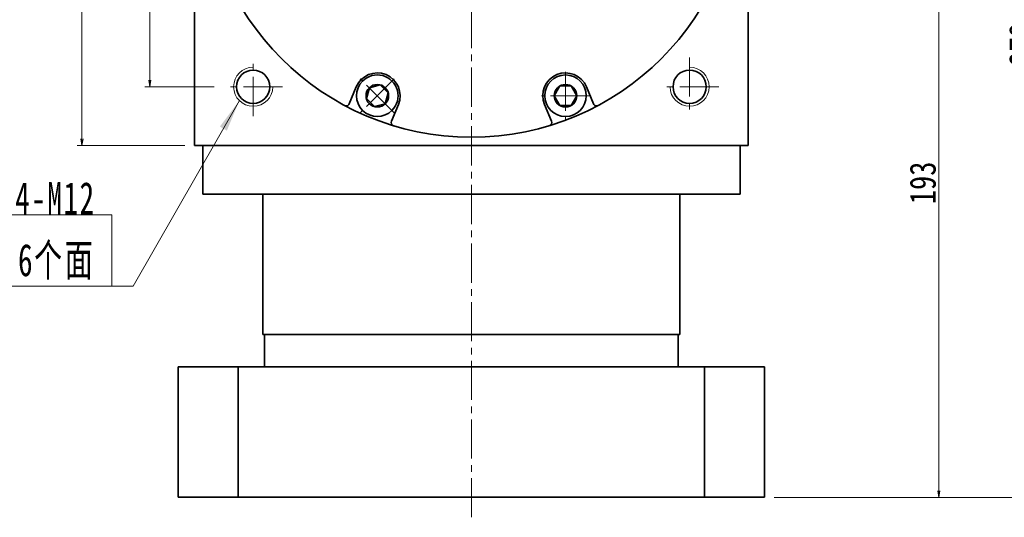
# Model space of a CAD drawing. Header units: millimetres. Extents: x -6 to 1156, y 0 to 776.
# Tile 4 of 6: x 551 to 853, y 391 to 544. Entities that reach past the tile are written whole.
import ezdxf

# ---------------------------------------------------------------- set-up
doc = ezdxf.new("R2010")
doc.units = ezdxf.units.MM
doc.linetypes.add('点画线', pattern=[18, 12, -2, 2, -2])
for name, color, linetype, lineweight in [('中心线层', 1, '点画线', 18), ('尺寸线层', 3, 'Continuous', 18), ('粗实线层', 7, 'Continuous', 35)]:
    doc.layers.add(name, color=color, linetype=linetype, lineweight=lineweight)
doc.styles.add('宋体', font='txt', dxfattribs={"width": 0.8})
doc.styles.add('标准', font='txt', dxfattribs={"width": 0.667})
doc.dimstyles.new('A水平标注$0', dxfattribs={"dimtxt": 3.5, "dimasz": 2, "dimexe": 1.5, "dimexo": 3, "dimgap": 1.1, "dimtad": 1, "dimtoh": 1, "dimdec": 4, "dimdsep": 46, "dimtxsty": '宋体', "dimblk": 'OPEN', "dimcen": 3, "dimclrd": 3, "dimclre": 3, "dimclrt": 6, "dimadec": 0, "dimazin": 0, "dimtm": 1e-09, "dimtfac": 1, "dimtdec": 4, "dimtix": 1, "dimtmove": 0, "dimatfit": 3, "dimldrblk": 'OPEN', "dimfxl": 0, "dimlwd": 13, "dimlwe": 13, "dimarcsym": 0})

# ---------------------------------------------------------------- blocks, each defined once
blk = doc.blocks.new('_Open')
at = {"color": 0, "linetype": 'ByBlock', "lineweight": -2}
for p, q in [((-1, 0.17), (0, 0)), ((-1, -0.17), (0, 0)), ((0, 0), (-1, 0))]:
    blk.add_line(p, q, dxfattribs=at)
blk = doc.blocks.new('*D37')
at = {"layer": 'Defpoints', "color": 0}
for p in [(774.78, 675.46), (779.78, 397.46), (863.82, 397.46)]:
    blk.add_point(p, dxfattribs=at)
at = {"layer": '尺寸线层', "color": 3, "lineweight": 13}
for p, q in [((777.78, 675.46), (865.32, 675.46)), ((863.82, 673.46), (863.82, 399.46)), ((782.78, 397.46), (865.32, 397.46))]:
    blk.add_line(p, q, dxfattribs=at)
at = {"layer": '尺寸线层', "color": 3, "lineweight": 13, "xscale": 2, "yscale": 2, "zscale": 2}
for p, rotation in [((863.82, 675.46), 90), ((863.82, 397.46), 270)]:
    blk.add_blockref('_Open', p, dxfattribs=dict(at, rotation=rotation))
at = {"layer": '尺寸线层', "color": 6, "insert": (858.91, 536.46), "char_height": 8, "attachment_point": 5, "rotation": 90, "style": '宋体'}
blk.add_mtext('278', dxfattribs=at)
blk = doc.blocks.new('*D38')
at = {"layer": 'Defpoints', "color": 0}
for p in [(777.78, 590.46), (779.78, 397.46), (833.32, 397.46)]:
    blk.add_point(p, dxfattribs=at)
at = {"layer": '尺寸线层', "color": 3, "lineweight": 13}
for p, q in [((780.78, 590.46), (834.82, 590.46)), ((833.32, 588.46), (833.32, 399.46)), ((782.78, 397.46), (834.82, 397.46))]:
    blk.add_line(p, q, dxfattribs=at)
at = {"layer": '尺寸线层', "color": 3, "lineweight": 13, "xscale": 2, "yscale": 2, "zscale": 2}
for p, rotation in [((833.32, 590.46), 90), ((833.32, 397.46), 270)]:
    blk.add_blockref('_Open', p, dxfattribs=dict(at, rotation=rotation))
at = {"layer": '尺寸线层', "color": 6, "insert": (828.41, 493.96), "char_height": 8, "attachment_point": 5, "rotation": 90, "style": '宋体'}
blk.add_mtext('193', dxfattribs=at)
blk = doc.blocks.new('*D42')
at = {"layer": 'Defpoints', "color": 0}
for p in [(601.78, 590.46), (591.06, 523.46), (613.78, 523.46)]:
    blk.add_point(p, dxfattribs=at)
at = {"layer": '尺寸线层', "color": 3, "lineweight": 13}
for p, q in [((598.78, 590.46), (589.56, 590.46)), ((591.06, 588.46), (591.06, 525.46)), ((610.78, 523.46), (589.56, 523.46))]:
    blk.add_line(p, q, dxfattribs=at)
at = {"layer": '尺寸线层', "color": 3, "lineweight": 13, "xscale": 2, "yscale": 2, "zscale": 2}
for p, rotation in [((591.06, 590.46), 90), ((591.06, 523.46), 270)]:
    blk.add_blockref('_Open', p, dxfattribs=dict(at, rotation=rotation))
at = {"layer": '尺寸线层', "color": 6, "insert": (586.15, 556.96), "char_height": 8, "attachment_point": 5, "rotation": 90, "style": '宋体'}
blk.add_mtext('67', dxfattribs=at)
blk = doc.blocks.new('*D43')
at = {"layer": 'Defpoints', "color": 0}
for p in [(604.78, 675.46), (570.19, 505.46), (604.78, 505.46)]:
    blk.add_point(p, dxfattribs=at)
at = {"layer": '尺寸线层', "color": 3, "lineweight": 13}
for p, q in [((601.78, 675.46), (568.69, 675.46)), ((570.19, 673.46), (570.19, 507.46)), ((601.78, 505.46), (568.69, 505.46))]:
    blk.add_line(p, q, dxfattribs=at)
at = {"layer": '尺寸线层', "color": 3, "lineweight": 13, "xscale": 2, "yscale": 2, "zscale": 2}
for p, rotation in [((570.19, 675.46), 90), ((570.19, 505.46), 270)]:
    blk.add_blockref('_Open', p, dxfattribs=dict(at, rotation=rotation))
at = {"layer": '尺寸线层', "color": 6, "insert": (565.28, 590.46), "char_height": 8, "attachment_point": 5, "rotation": 90, "style": '宋体'}
blk.add_mtext('170', dxfattribs=at)
blk = doc.blocks.new('*X13')
at = {"layer": '尺寸线层', "linetype": 'Continuous'}
blk.add_hatch(color=0, dxfattribs=at).paths.add_polyline_path([(39.19, 56.94), (35.35, 47.73), (33.2, 48.96)], flags=0)
at = {"layer": '尺寸线层', "color": 0, "linetype": 'Continuous'}
blk.add_line((39.19, 56.94), (6.6, 0), dxfattribs=at)
at = {"layer": '尺寸线层', "color": 0}
for p, q in [((0, 21.9), (-32.12, 21.9)), ((0, 0), (0, 21.9)), ((0, 0), (-32.12, 0)), ((6.6, 0), (0, 0))]:
    blk.add_line(p, q, dxfattribs=at)
at = {"layer": '尺寸线层', "color": 0, "insert": (-4.95, 1.98), "char_height": 9.9, "width": 54.3323, "attachment_point": 9, "line_spacing_factor": 1.15057, "style": '标准'}
blk.add_mtext('\\T1.1;4-M12\\P6个面', dxfattribs=at)
blk = doc.blocks.new('*X12')
at = {"layer": '中心线层', "linetype": '点画线', "lineweight": 18}
for p, q in [((0, -7.37), (0, 7.37)), ((-7.37, 0), (7.37, 0))]:
    blk.add_line(p, q, dxfattribs=at)
at = {"layer": '粗实线层'}
for p, q in [((-3.46, 0), (-1.73, 3)), ((-3.46, 0), (-1.73, -3)), ((-1.73, 3), (1.73, 3)), ((3.46, 0), (1.73, 3)), ((3.46, 0), (1.73, 3)), ((3.46, 0), (1.73, -3)), ((-1.73, -3), (1.73, -3))]:
    blk.add_line(p, q, dxfattribs=at)
blk.add_circle((0, 0), 3.46, dxfattribs=at)
for start, end in [(0, 180), (180, 360)]:
    blk.add_arc((0, 0), 6.37, start, end, dxfattribs=at)

msp = doc.modelspace()

# ---------------------------------------------------------------- linework, layer by layer
at = {"layer": '中心线层'}
for p, q in [((689.78362, 391.33481), (689.78362, 678.46173)), ((622.78362, 514.46173), (622.78362, 532.46173)), ((756.78362, 532.46173), (756.78362, 514.46173)), ((631.78362, 523.46173), (613.78362, 523.46173)), ((765.78362, 523.46173), (747.78362, 523.46173))]:
    msp.add_line(p, q, dxfattribs=at)
at = {"layer": '粗实线层'}
for p, q in [((604.78362, 505.46173), (604.78362, 675.46173)), ((774.78362, 505.46173), (774.78362, 675.46173)), ((607.28362, 505.46173), (607.28362, 490.46173)), ((772.28362, 505.46173), (772.28362, 490.46173)), ((607.28362, 490.46173), (772.28362, 490.46173)), ((625.78362, 447.46173), (625.78362, 490.46173)), ((753.78362, 447.46173), (753.78362, 490.46173)), ((625.78362, 447.46173), (753.78362, 447.46173)), ((626.28362, 437.46173), (626.28362, 447.46173)), ((753.28362, 437.46173), (753.28362, 447.46173)), ((599.78362, 437.46173), (779.78362, 437.46173)), ((599.78362, 437.46173), (599.78362, 397.46173)), ((618.19451, 397.46173), (618.19451, 437.46173)), ((626.28362, 437.46173), (753.28362, 437.46173)), ((761.37272, 397.46173), (761.37272, 437.46173)), ((779.78362, 397.46173), (779.78362, 437.46173)), ((599.78362, 397.46173), (779.78362, 397.46173))]:
    msp.add_line(p, q, dxfattribs=at)
msp.add_lwpolyline([(774.78362, 505.46173), (604.78362, 505.46173)], dxfattribs=at)
for centre, radius in [((689.78362, 590.46173), 82.5), ((622.78362, 523.46173), 5.1), ((756.78362, 523.46173), 5.1)]:
    msp.add_circle(centre, radius, dxfattribs=at)
at = {"layer": '粗实线层', "lineweight": 18}
for centre, start, end in [((622.78362, 523.46173), 90, 360), ((756.78362, 523.46173), 180, 90)]:
    msp.add_arc(centre, 6, start, end, dxfattribs=at)
at = {"layer": '粗实线层'}
for centre, start, end in [((651.3545, 518.59064), 241.8667522, 337.5000219), ((728.21274, 518.59064), 202.4999781, 298.1332478)]:
    msp.add_arc(centre, 1, start, end, dxfattribs=at)

# ---------------------------------------------------------------- block references
at = {"layer": '尺寸线层'}
msp.add_blockref('*X13', (579.35087, 462.27943), dxfattribs=at)

# ---------------------------------------------------------------- dimensions: what is measured, and where the dimension line sits
for base, p1, p2, picture, middle in [((570.19221, 505.46173), (604.78362, 675.46173), (604.78362, 505.46173), '*D43', (565.28159, 590.46173)), ((863.81607, 397.46173), (774.78362, 675.46173), (779.78362, 397.46173), '*D37', (858.90546, 536.46173)), ((591.05966, 523.46173), (601.78362, 590.46173), (613.78362, 523.46173), '*D42', (586.14905, 556.96173)), ((833.32407, 397.46173), (777.78362, 590.46173), (779.78362, 397.46173), '*D38', (828.41346, 493.96173))]:
    dim = msp.add_linear_dim(base=base, p1=p1, p2=p2, angle=270, dimstyle='A水平标注$0', override={"dimtxt": 8, "dimgap": 1, "dimblk": 'Open', "dimtfill": 1, "dimtfillclr": 256}, dxfattribs=at)
    dim.commit()
    dim.dimension.update_dxf_attribs({"geometry": picture, "text_midpoint": middle})

# ---------------------------------------------------------------- next in the draw order: wipeouts: each hides what was drawn before it
for points in [[(656.39029, 525.20956), (656.36644, 525.18558), (656.34272, 525.16148), (656.31913, 525.13726), (656.29567, 525.11291), (656.27233, 525.08843), (656.24913, 525.06383), (656.22606, 525.03911), (656.20312, 525.01427), (656.18032, 524.9893), (656.15764, 524.96421), (656.1351, 524.93901), (656.1127, 524.91368), (656.09043, 524.88824), (656.06829, 524.86267), (656.04629, 524.83699), (656.02443, 524.8112), (656.0027, 524.78529), (655.98111, 524.75926), (655.95967, 524.73312), (655.93836, 524.70686), (655.91719, 524.6805), (655.89616, 524.65402), (655.87527, 524.62742), (655.85452, 524.60072), (655.83392, 524.57391), (655.81345, 524.54699), (655.79313, 524.51996), (655.77296, 524.49282), (655.75293, 524.46558), (655.73304, 524.43823), (655.73304, 524.43823), (655.56336, 524.19153), (655.40546, 523.93711), (655.2597, 523.67555), (655.12641, 523.40743), (655.00587, 523.13334), (654.89836, 522.85387), (654.80411, 522.56967), (654.72333, 522.28134), (654.6562, 521.98953), (654.60287, 521.69489), (654.56345, 521.39807), (654.53804, 521.09972), (654.52668, 520.80051), (654.52941, 520.50109), (654.54622, 520.20214), (654.57707, 519.9043), (654.62189, 519.60825), (654.68059, 519.31463), (654.75303, 519.0241), (654.83905, 518.73729), (654.93847, 518.45485), (655.05106, 518.1774), (655.17658, 517.90554), (655.31474, 517.6399), (655.46524, 517.38104), (655.62775, 517.12955), (655.80191, 516.88598), (655.98733, 516.65087), (656.1836, 516.42474), (656.39029, 516.20809), (656.39029, 516.20809), (656.60694, 516.0014), (656.83307, 515.80513), (657.06818, 515.61971), (657.31175, 515.44555), (657.56324, 515.28304), (657.82209, 515.13254), (658.08774, 514.99438), (658.35959, 514.86886), (658.63705, 514.75627), (658.91949, 514.65686), (659.2063, 514.57083), (659.49683, 514.49839), (659.79045, 514.43969), (660.0865, 514.39487), (660.38434, 514.36402), (660.68329, 514.34721), (660.98271, 514.34448), (661.28192, 514.35584), (661.58027, 514.38125), (661.87709, 514.42067), (662.17173, 514.474), (662.46354, 514.54113), (662.75187, 514.62191), (663.03607, 514.71616), (663.31553, 514.82367), (663.58963, 514.94421), (663.85775, 515.07751), (664.11931, 515.22326), (664.37372, 515.38116), (664.62043, 515.55084), (664.62043, 515.55084), (664.64778, 515.57073), (664.67502, 515.59076), (664.70216, 515.61094), (664.72919, 515.63125), (664.75611, 515.65172), (664.78292, 515.67232), (664.80962, 515.69307), (664.83621, 515.71396), (664.86269, 515.73499), (664.88906, 515.75616), (664.91532, 515.77747), (664.94146, 515.79892), (664.96748, 515.8205), (664.9934, 515.84223), (665.01919, 515.86409), (665.04487, 515.88609), (665.07044, 515.90823), (665.09588, 515.9305), (665.12121, 515.9529), (665.14641, 515.97544), (665.1715, 515.99812), (665.19646, 516.02092), (665.22131, 516.04386), (665.24603, 516.06693), (665.27063, 516.09014), (665.2951, 516.11347), (665.31945, 516.13693), (665.34368, 516.16052), (665.36778, 516.18424), (665.39176, 516.20809), (665.39176, 516.20809), (665.62114, 516.44981), (665.83755, 516.7032), (666.04041, 516.96757), (666.22916, 517.24219), (666.40327, 517.52632), (666.56228, 517.81917), (666.70574, 518.11994), (666.83326, 518.42781), (666.9445, 518.74193), (667.03914, 519.06144), (667.11693, 519.38546), (667.17766, 519.71312), (667.22115, 520.0435), (667.2473, 520.3757), (667.25602, 520.70882), (667.2473, 521.04194), (667.22115, 521.37415), (667.17766, 521.70453), (667.11693, 522.03218), (667.03914, 522.3562), (666.9445, 522.67571), (666.83326, 522.98983), (666.70574, 523.2977), (666.56228, 523.59847), (666.40327, 523.89132), (666.22916, 524.17545), (666.04041, 524.45007), (665.83755, 524.71445), (665.62114, 524.96784), (665.39176, 525.20956), (665.39176, 525.20956), (665.15004, 525.43894), (664.89664, 525.65536), (664.63227, 525.85821), (664.35765, 526.04696), (664.07352, 526.22107), (663.78067, 526.38008), (663.4799, 526.52354), (663.17203, 526.65106), (662.85791, 526.7623), (662.5384, 526.85694), (662.21438, 526.93473), (661.88673, 526.99546), (661.55634, 527.03895), (661.22414, 527.0651), (660.89102, 527.07382), (660.5579, 527.0651), (660.2257, 527.03895), (659.89532, 526.99546), (659.56766, 526.93473), (659.24364, 526.85694), (658.92413, 526.7623), (658.61001, 526.65106), (658.30214, 526.52354), (658.00137, 526.38008), (657.70852, 526.22107), (657.42439, 526.04696), (657.14977, 525.85821), (656.8854, 525.65536), (656.632, 525.43894)], [(712.31122, 520.70882), (712.31131, 520.67501), (712.31158, 520.64119), (712.31203, 520.60738), (712.31266, 520.57357), (712.31346, 520.53977), (712.31445, 520.50597), (712.31562, 520.47217), (712.31697, 520.43839), (712.31849, 520.40461), (712.3202, 520.37083), (712.32208, 520.33707), (712.32415, 520.30332), (712.32639, 520.26958), (712.32882, 520.23585), (712.33142, 520.20214), (712.3342, 520.16844), (712.33716, 520.13475), (712.3403, 520.10109), (712.34362, 520.06743), (712.34711, 520.0338), (712.35079, 520.00019), (712.35464, 519.96659), (712.35868, 519.93302), (712.36289, 519.89947), (712.36727, 519.86594), (712.37184, 519.83243), (712.37659, 519.79895), (712.38151, 519.7655), (712.38661, 519.73207), (712.39189, 519.69867), (712.39189, 519.69867), (712.44635, 519.40424), (712.5146, 519.11269), (712.59648, 518.82468), (712.69182, 518.54083), (712.8004, 518.26178), (712.92199, 517.98815), (713.05631, 517.72054), (713.20306, 517.45954), (713.36193, 517.20574), (713.53256, 516.95968), (713.71458, 516.72193), (713.90757, 516.49299), (714.11112, 516.27339), (714.32477, 516.0636), (714.54805, 515.86409), (714.78046, 515.6753), (715.0215, 515.49766), (715.27062, 515.33154), (715.52728, 515.17733), (715.79091, 515.03535), (716.06093, 514.90594), (716.33673, 514.78936), (716.61771, 514.68588), (716.90325, 514.59574), (717.19271, 514.51912), (717.48545, 514.4562), (717.78083, 514.40712), (718.07819, 514.37198), (718.37687, 514.35086), (718.67622, 514.34382), (718.67622, 514.34382), (718.97556, 514.35086), (719.27425, 514.37198), (719.57161, 514.40712), (719.86698, 514.4562), (720.15973, 514.51912), (720.44919, 514.59574), (720.73472, 514.68588), (721.0157, 514.78936), (721.29151, 514.90594), (721.56152, 515.03535), (721.82515, 515.17733), (722.08181, 515.33154), (722.33094, 515.49766), (722.57198, 515.6753), (722.80439, 515.86409), (723.02767, 516.0636), (723.24132, 516.27339), (723.44487, 516.49299), (723.63786, 516.72193), (723.81987, 516.95968), (723.9905, 517.20574), (724.14937, 517.45954), (724.29613, 517.72054), (724.43045, 517.98815), (724.55204, 518.26178), (724.66062, 518.54083), (724.75596, 518.82468), (724.83784, 519.11269), (724.90609, 519.40424), (724.96055, 519.69867), (724.96055, 519.69867), (724.96583, 519.73207), (724.97093, 519.7655), (724.97585, 519.79895), (724.9806, 519.83243), (724.98516, 519.86594), (724.98955, 519.89947), (724.99376, 519.93302), (724.99779, 519.96659), (725.00165, 520.00019), (725.00532, 520.0338), (725.00882, 520.06743), (725.01214, 520.10109), (725.01528, 520.13475), (725.01824, 520.16844), (725.02102, 520.20214), (725.02362, 520.23585), (725.02604, 520.26958), (725.02829, 520.30332), (725.03035, 520.33707), (725.03224, 520.37083), (725.03394, 520.40461), (725.03547, 520.43839), (725.03682, 520.47217), (725.03799, 520.50597), (725.03897, 520.53977), (725.03978, 520.57357), (725.04041, 520.60738), (725.04086, 520.64119), (725.04113, 520.67501), (725.04122, 520.70882), (725.04122, 520.70882), (725.0325, 521.04194), (725.00635, 521.37415), (724.96285, 521.70453), (724.90213, 522.03218), (724.82434, 522.3562), (724.72969, 522.67571), (724.61846, 522.98983), (724.49094, 523.2977), (724.34748, 523.59847), (724.18847, 523.89132), (724.01436, 524.17545), (723.82561, 524.45007), (723.62275, 524.71445), (723.40634, 524.96784), (723.17695, 525.20956), (722.93524, 525.43894), (722.68184, 525.65536), (722.41747, 525.85821), (722.14285, 526.04696), (721.85872, 526.22107), (721.56587, 526.38008), (721.2651, 526.52354), (720.95723, 526.65106), (720.64311, 526.7623), (720.3236, 526.85694), (719.99958, 526.93473), (719.67192, 526.99546), (719.34154, 527.03895), (719.00934, 527.0651), (718.67622, 527.07382), (718.67622, 527.07382), (718.3431, 527.0651), (718.0109, 527.03895), (717.68051, 526.99546), (717.35286, 526.93473), (717.02884, 526.85694), (716.70933, 526.7623), (716.39521, 526.65106), (716.08734, 526.52354), (715.78657, 526.38008), (715.49372, 526.22107), (715.20959, 526.04696), (714.93497, 525.85821), (714.67059, 525.65536), (714.4172, 525.43894), (714.17548, 525.20956), (713.9461, 524.96784), (713.72968, 524.71445), (713.52683, 524.45007), (713.33808, 524.17545), (713.16397, 523.89132), (713.00496, 523.59847), (712.8615, 523.2977), (712.73398, 522.98983), (712.62274, 522.67571), (712.5281, 522.3562), (712.45031, 522.03218), (712.38958, 521.70453), (712.34609, 521.37415), (712.31994, 521.04194)]]:
    msp.add_wipeout(points).dxf.layer = '粗实线层'

# ---------------------------------------------------------------- next in the draw order: linework, layer by layer
at = {"layer": '粗实线层'}
for p, q in [((654.42386, 523.38761), (652.27838, 518.20796)), ((725.14338, 523.38761), (727.28886, 518.20796)), ((667.35818, 518.03004), (665.2127, 512.85039)), ((712.20906, 518.03004), (714.35454, 512.85039))]:
    msp.add_line(p, q, dxfattribs=at)
for centre, radius, start, end in [((660.89102, 520.70882), 7, 337.5, 157.5), ((718.67622, 520.70882), 7, 22.5, 202.5), ((666.13657, 512.4677), 1, 157.4999781, 253.1332478), ((713.43066, 512.4677), 1, 286.8667522, 22.5000219)]:
    msp.add_arc(centre, radius, start, end, dxfattribs=at)

# ---------------------------------------------------------------- next in the draw order: block references
for p, rotation in [((660.89102, 520.70882), 135.0000000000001), ((718.67622, 520.70882), 180)]:
    msp.add_blockref('*X12', p, dxfattribs=dict(at, rotation=rotation))

doc.saveas('drawing.dxf')
